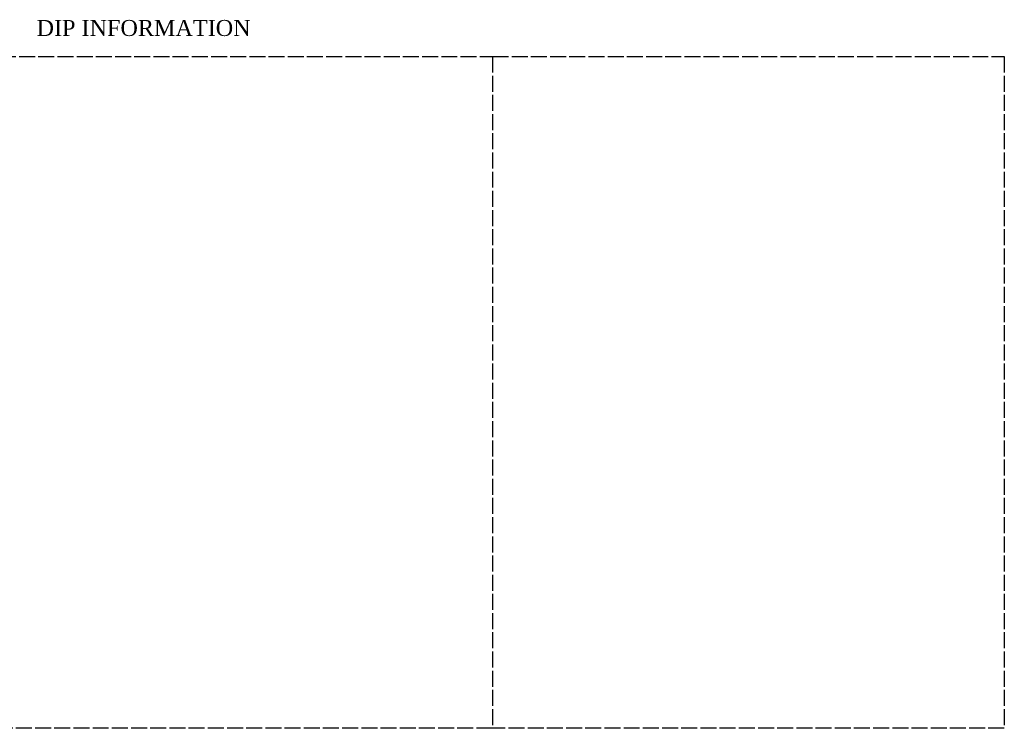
# Model space of a CAD drawing. Extents: x 1488644 to 1616065, y 653968 to 824748.
# Tile 11 of 33: x 1490557 to 1490864, y 656238 to 656459. Entities that reach past the tile are written whole.
import ezdxf

# ---------------------------------------------------------------- set-up
doc = ezdxf.new("R2010")
doc.units = 0
doc.header["$LTSCALE"] = 20
doc.header["$MEASUREMENT"] = 0
doc.linetypes.add('B', pattern=[0.3, 0.25, -0.05])
doc.layers.add('E-DIPS', color=26, linetype='B')
doc.styles.add('ONE', font='times.ttf')

msp = doc.modelspace()

# ---------------------------------------------------------------- linework, layer by layer
at = {"layer": 'E-DIPS'}
for p, q in [((1490544.41, 656447.81), (1490704.41, 656447.81)), ((1490704.41, 656447.81), (1490704.41, 656237.81)), ((1490704.41, 656447.81), (1490864.41, 656447.81)), ((1490864.41, 656447.81), (1490864.41, 656237.81)), ((1490704.41, 656237.81), (1490544.41, 656237.81)), ((1490864.41, 656237.81), (1490704.41, 656237.81))]:
    msp.add_line(p, q, dxfattribs=at)

# ---------------------------------------------------------------- texts
at = {"layer": 'E-DIPS', "insert": (1490561.87, 656459.23), "char_height": 5, "width": 89.4255, "attachment_point": 1, "style": 'ONE'}
msp.add_mtext('DIP INFORMATION', dxfattribs=at)

doc.saveas('drawing.dxf')
